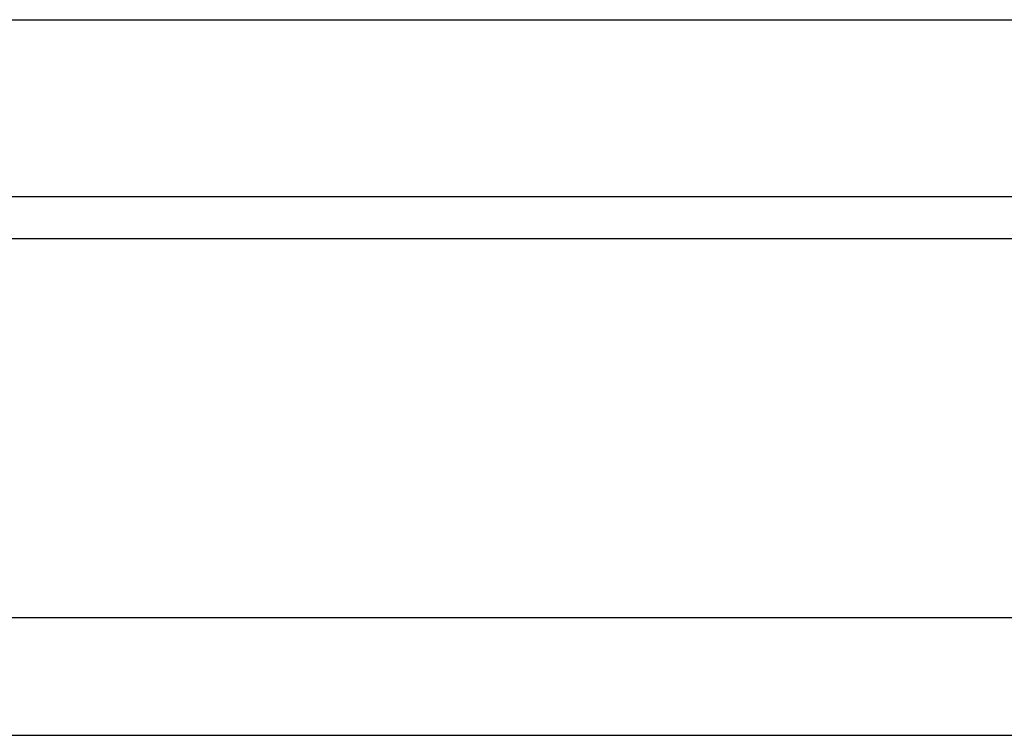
# Model space of a CAD drawing. Header units: millimetres. Extents: x 682 to 919, y 77 to 152.
# Tile 32 of 52: x 855.27 to 861.12, y 90.34 to 94.59. Entities that reach past the tile are written whole.
import ezdxf

# ---------------------------------------------------------------- set-up
doc = ezdxf.new("R2010")
doc.units = ezdxf.units.MM
doc.header["$LTSCALE"] = 0.1
doc.layers.add('OUT', color=3, linetype='CONTINUOUS')

msp = doc.modelspace()

# ---------------------------------------------------------------- linework, layer by layer
at = {"layer": 'OUT', "color": 0}
for p, q in [((843.8239, 94.5948), (866.7239, 94.5948)), ((843.8239, 93.5448), (866.7239, 93.5448)), ((788.6881, 93.2948), (919.2739, 93.2948)), ((788.4485, 91.0448), (919.2739, 91.0448)), ((769.2739, 90.3448), (919.2739, 90.3448))]:
    msp.add_line(p, q, dxfattribs=at)

doc.saveas('drawing.dxf')
